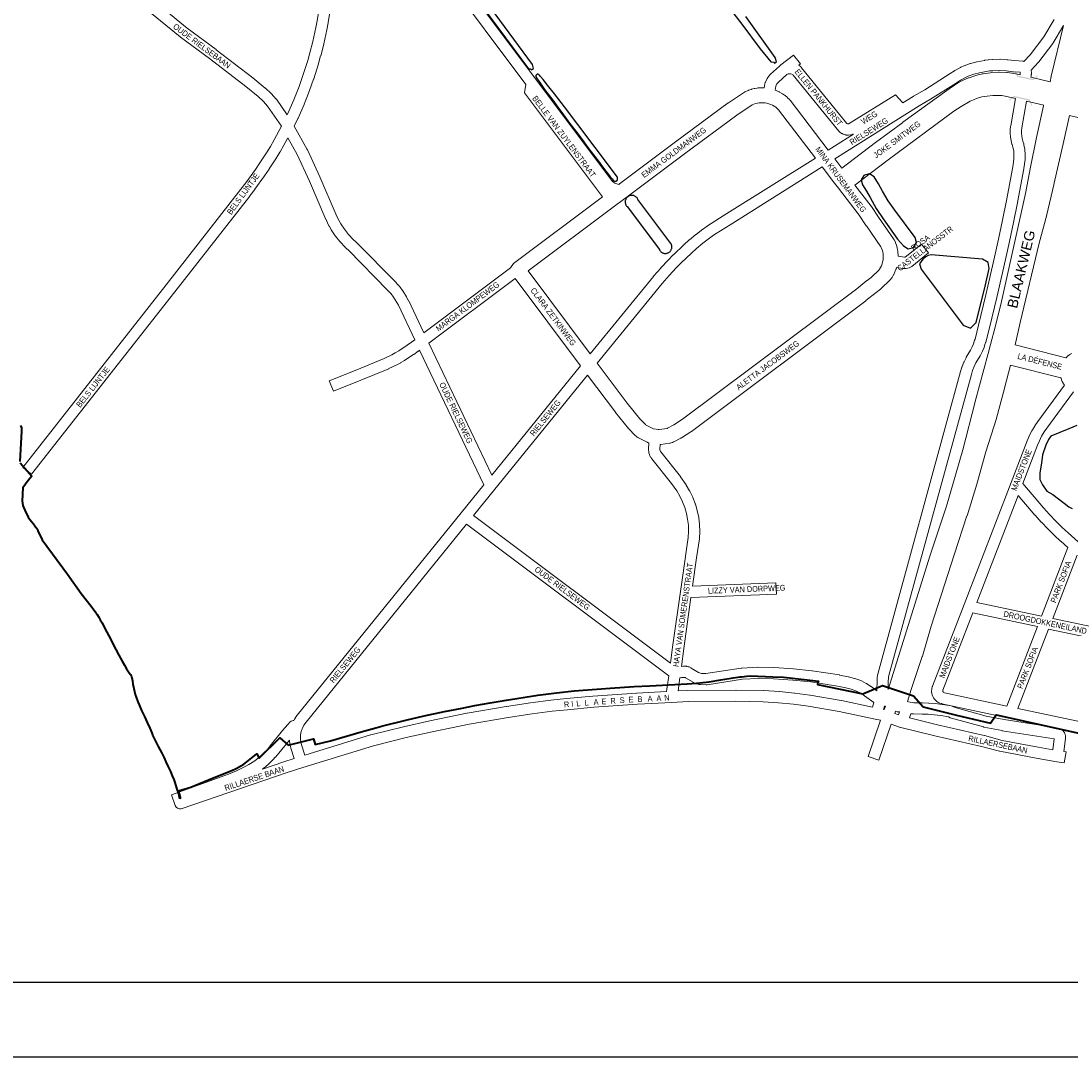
# Model space of a CAD drawing. Header units: metres. Extents: x 123817 to 142006, y 393105 to 406084.
# Tile 39 of 138: x 130036 to 131440, y 393105 to 394490. Entities that reach past the tile are written whole.
import ezdxf
from ezdxf.enums import TextEntityAlignment as Align

# ---------------------------------------------------------------- set-up
doc = ezdxf.new("R2010")
doc.units = ezdxf.units.M
doc.header["$MEASUREMENT"] = 0
doc.styles.add('Style-Arial', font='arial.ttf')

# ---------------------------------------------------------------- blocks, each defined once
blk = doc.blocks.new('gg0-viaduct_54')
at = {"linetype": 'Continuous', "lineweight": 0}
blk.add_hatch(color=7, dxfattribs=at).paths.add_polyline_path([(-55.8, -16.9), (-58, -14), (-40, 0), (40, 0), (58, -14), (55.8, -16.9), (38.7, -3.7), (-38.7, -3.7)])
blk = doc.blocks.new('gg0-viaduct_55')
at = {"linetype": 'Continuous', "lineweight": 0}
blk.add_hatch(color=7, dxfattribs=at).paths.add_polyline_path([(-55.8, -16.9), (-58, -14), (-40, 0), (40, 0), (58, -14), (55.8, -16.9), (38.7, -3.7), (-38.7, -3.7)])

msp = doc.modelspace()

# ---------------------------------------------------------------- linework, layer by layer
at = {"flags": 128}
for points in [[(123817.1, 393105.4), (142006.1, 393105.4), (142006.1, 406084), (123817.1, 406084)], [(123917.1, 393205.4), (141906.1, 393205.4), (141906.1, 405987.2), (123917.1, 405987.2)], [(130830.7, 394276.2), (130831.1, 394276.2), (130831.5, 394276.3), (130831.8, 394276.4), (130832.2, 394276.6), (130832.5, 394276.7), (130832.7, 394276.9), (130833, 394277.1), (130833.2, 394277.3), (130833.4, 394277.4), (130833.6, 394277.5), (130833.7, 394277.7), (130833.8, 394277.9), (130833.9, 394278.2), (130833.9, 394278.5), (130833.9, 394279.1), (130833.9, 394279.8), (130833.8, 394281.8), (130804, 394321.2), (130780.6, 394352.2), (130762.7, 394375.8), (130749.5, 394393), (130740.3, 394404.8), (130734.4, 394412.2), (130731, 394416.3), (130729.4, 394418.1), (130728.7, 394418.6), (130728.3, 394418.8), (130728, 394418.9), (130727.7, 394419.1), (130727.5, 394419.2), (130727.3, 394419.2), (130727.1, 394419.3), (130727, 394419.3), (130726.8, 394419.3), (130726.6, 394419.2), (130726.4, 394419.2), (130726.2, 394419), (130726, 394418.9), (130725.7, 394418.7), (130725.5, 394418.5), (130725.2, 394418.3), (130725, 394418.1), (130724.8, 394417.9), (130724.6, 394417.7), (130724.5, 394417.5), (130724.5, 394417.3), (130724.4, 394417.1), (130724.4, 394416.9), (130724.5, 394416.8), (130724.5, 394416.6), (130724.6, 394416.4), (130724.7, 394416.2), (130724.7, 394416), (130724.8, 394415.9), (130724.8, 394415.6), (130725, 394415.2), (130725.5, 394414.4), (130726.4, 394413.1), (130727.7, 394411.1), (130729.8, 394408.2), (130732.6, 394404.2), (130736.3, 394399), (130741.1, 394392.5), (130747.1, 394384.4), (130754, 394375.1), (130761.6, 394364.8), (130769.7, 394354), (130778, 394342.9), (130786.3, 394331.9), (130794.2, 394321.3), (130801.6, 394311.5), (130808.2, 394302.8), (130813.8, 394295.5), (130818.3, 394289.7), (130821.9, 394285.2), (130824.6, 394281.8), (130826.7, 394279.4), (130828.1, 394277.8), (130829.2, 394276.9), (130829.8, 394276.4), (130830.3, 394276.2)], [(131222.6, 394186), (131229.7, 394187.8), (131233.4, 394194.1), (131231.6, 394201.1), (131204.4, 394237.4), (131195.8, 394249.9), (131188.3, 394263), (131182.9, 394272.8), (131176.8, 394282.2), (131170.9, 394286), (131164, 394284.3), (131163.2, 394283.7), (131159.7, 394278), (131161.2, 394271.4), (131166.6, 394263), (131171.5, 394254.3), (131179.7, 394239.8), (131189.1, 394226), (131208.2, 394198.6), (131216.4, 394189.7)], [(130898.1, 394179.6), (130898.8, 394179.7), (130899.6, 394179.8), (130900.3, 394180), (130901, 394180.3), (130901.7, 394180.6), (130902.4, 394181), (130903, 394181.4), (130903.6, 394181.9), (130904.1, 394182.4), (130904.6, 394183), (130905, 394183.6), (130905.4, 394184.3), (130905.7, 394185), (130906, 394185.7), (130906.2, 394186.4), (130906.3, 394187.1), (130906.4, 394187.9), (130906.4, 394188.7), (130906.3, 394189.4), (130906.2, 394190.2), (130906, 394190.9), (130905.8, 394191.6), (130905.4, 394192.3), (130905.1, 394192.9), (130861, 394251.9), (130860.7, 394252.6), (130860.3, 394253.2), (130859.9, 394253.9), (130859.4, 394254.5), (130858.8, 394255), (130858.2, 394255.5), (130857.6, 394256), (130856.9, 394256.4), (130856.2, 394256.7), (130855.5, 394256.9), (130854.7, 394257.1), (130854, 394257.3), (130853.2, 394257.3), (130852.4, 394257.3), (130851.6, 394257.3), (130850.9, 394257.1), (130850.1, 394256.9), (130849.4, 394256.6), (130848.7, 394256.3), (130848, 394255.9), (130847.4, 394255.5), (130846.8, 394254.9), (130846.3, 394254.4), (130845.8, 394253.8), (130845.3, 394253.1), (130845, 394252.5), (130844.7, 394251.7), (130844.4, 394251), (130844.2, 394250.3), (130844.1, 394249.5), (130844, 394248.7), (130844.1, 394247.9), (130844.1, 394247.2), (130844.3, 394246.4), (130844.5, 394245.7), (130844.8, 394244.9), (130845.1, 394244.2), (130845.5, 394243.6), (130846, 394242.9), (130846.5, 394242.4), (130889.7, 394185), (130890, 394184.3), (130890.4, 394183.7), (130890.8, 394183), (130891.3, 394182.5), (130891.9, 394181.9), (130892.4, 394181.4), (130893.1, 394181), (130893.7, 394180.6), (130894.4, 394180.3), (130895.1, 394180), (130895.8, 394179.8), (130896.6, 394179.7), (130897.3, 394179.6)], [(131305.8, 394079.9), (131313.5, 394087.3), (131325.8, 394137.7), (131330.8, 394159.6), (131329.2, 394167.7), (131322, 394171.8), (131253.2, 394177.9), (131249, 394177), (131245.9, 394175.3), (131242, 394171.8), (131237.8, 394165.9), (131239.7, 394158.5), (131295.8, 394083.7)]]:
    msp.add_lwpolyline(points, close=True, dxfattribs=at)
at = {"color": 9, "linetype": 'Continuous', "lineweight": 0, "flags": 128}
for points in [[(130430.8, 394555.8), (130430.2, 394555.6), (130429.6, 394555.5), (130428.8, 394555.4), (130188.3, 394538.6), (130189.2, 394537.7), (130258.4, 394480.9), (130297.2, 394452.1), (130297.3, 394452), (130346, 394414.6), (130346.2, 394414.4), (130362.8, 394400.8), (130363.2, 394400.5), (130370.6, 394393.5), (130371.1, 394393.1), (130377.1, 394386.5), (130377.3, 394386.2), (130377.7, 394385.7), (130392.2, 394365.1)], [(130384.4, 394349.6), (130381.4, 394354.4), (130365.7, 394376.7), (130360.2, 394382.8), (130353.1, 394389.4), (130336.8, 394402.7), (130288.2, 394440.1), (130249.3, 394469), (130249, 394469.2), (130179.4, 394526.3), (130178.9, 394526.8), (130177.2, 394528.5), (130176.8, 394529), (130176.5, 394529.3), (130175.5, 394530.6), (130174.8, 394531.8), (130173.4, 394534.7), (130173.1, 394535.4), (130172.8, 394536.5), (130172.6, 394537.4), (129916, 394517.3)], [(131030, 394401.1), (131030.8, 394406.6), (131031.2, 394408), (131031.5, 394408.6), (131033.7, 394413.4), (131034.7, 394414.9), (131037.6, 394418.6), (131037.7, 394418.7), (131038.5, 394419.5), (131050.3, 394430.2), (131052.3, 394431.6), (131069.3, 394444.9), (131078.5, 394433), (131076.2, 394431.2), (131076.7, 394430.9), (131077.8, 394430.1), (131079.1, 394429), (131079.9, 394428.1), (131080, 394428), (131140.6, 394353.4), (131141.2, 394353.1), (131142, 394352.8), (131143, 394352.9), (131143.1, 394352.9), (131143.7, 394353.3), (131205.5, 394391.8), (131215.3, 394380.8), (131229.2, 394389.6), (131229.4, 394389.7), (131244.6, 394398.6), (131278.6, 394420.1), (131284.3, 394423.8), (131284.7, 394424.1), (131284.9, 394424.2), (131292.4, 394428.3), (131292.9, 394428.5), (131296.7, 394430.3), (131297.2, 394430.5), (131305.2, 394433.5), (131305.9, 394433.7), (131314.2, 394435.9), (131314.7, 394436), (131324.4, 394437.8), (131324.5, 394437.8), (131324.8, 394437.9), (131329.6, 394438.5), (131329.9, 394438.6), (131334.7, 394439), (131335.1, 394439), (131344.8, 394439.3), (131345.4, 394439.3), (131355, 394438.7), (131355.6, 394438.7), (131364.4, 394437.5), (131375.8, 394436.6), (131376.6, 394436.5), (131377.2, 394436.3), (131385.4, 394445.3), (131403.8, 394469.2), (131417.5, 394492.5)], [(131430.2, 394484.6), (131416.5, 394461.2), (131416, 394460.4), (131397, 394435.9), (131396.9, 394435.7), (131396.7, 394435.5), (131387, 394424.7)], [(131115.4, 394317.9), (131149.3, 394339.3), (131148.3, 394338.9), (131147, 394338.4), (131145.9, 394338.2), (131145.4, 394338.1), (131142.6, 394337.8), (131141, 394337.8), (131139.6, 394337.9), (131139.2, 394338), (131138.1, 394338.3), (131135.4, 394339.2), (131134, 394339.8), (131133.5, 394340.1), (131131.2, 394341.7), (131129.7, 394343.1), (131129.7, 394343.2), (131068.8, 394418.1), (131068.5, 394418.3), (131066.9, 394419.3), (131065.3, 394419.8), (131063.7, 394419.9), (131062, 394419.6), (131060.3, 394419), (131060.1, 394418.8), (131049, 394408.7), (131046.9, 394406.2), (131045.5, 394403.2), (131044.6, 394397.9)], [(131124.5, 394306), (131237.1, 394376.8), (131252.3, 394385.7), (131252.5, 394385.8), (131286.7, 394407.4), (131286.8, 394407.5), (131292.3, 394411.1), (131299.3, 394414.9), (131302.7, 394416.5), (131310.2, 394419.3), (131317.8, 394421.3), (131326.9, 394423), (131331.4, 394423.6), (131335.8, 394424), (131344.9, 394424.3), (131353.9, 394423.8), (131362.6, 394422.6), (131363.1, 394422.5), (131372.2, 394421.8)], [(130813.6, 394255.5), (130709.4, 394394.5), (130711.4, 394405.3)], [(130401.5, 394350), (130418.8, 394318.8), (130419.1, 394318.3), (130435.6, 394282.2), (130435.7, 394282.1), (130457.7, 394231.1), (130459.5, 394227.1), (130461.6, 394223.1), (130463.7, 394219.4), (130468.7, 394212), (130474.1, 394205), (130480.2, 394198.5), (130483.8, 394195.2), (130484.1, 394194.9), (130537.6, 394140.7), (130537.8, 394140.5), (130540.2, 394137.9), (130540.5, 394137.6), (130540.5, 394137.5), (130542.7, 394134.9), (130543, 394134.5), (130546.3, 394130), (130546.6, 394129.5), (130551.5, 394121.8), (130551.8, 394121.3), (130554, 394117.3), (130554.1, 394117), (130574.8, 394073.6), (130690.9, 394160.5)], [(130400.8, 393555.1), (130401.3, 393556.3), (130401.9, 393557.2), (130405.1, 393561.8), (130405.4, 393562.2), (130624.6, 393832.7), (130624.6, 393832.8), (130624.6, 393832.8), (130655.2, 393870.3), (130569.2, 394050.5), (130567.6, 394049.2), (130567.4, 394049.1), (130561.3, 394044.7), (130561.1, 394044.5), (130549.4, 394036.8), (130549.1, 394036.6), (130544.1, 394033.7), (130544.1, 394033.6), (130543.9, 394033.5), (130538.9, 394030.8), (130538.5, 394030.6), (130528.2, 394025.7), (130527.8, 394025.5), (130490.7, 394010.3), (130490.7, 394010.3), (130453.8, 393995.4), (130448.2, 394009.4), (130485, 394024.2), (130521.9, 394039.3), (130531.9, 394044.1), (130536.6, 394046.6), (130541.3, 394049.4), (130552.6, 394056.9), (130558.5, 394061.2), (130562.6, 394064.3), (130540.7, 394110.3), (130538.7, 394114), (130534.1, 394121.3), (130531, 394125.5), (130529.1, 394127.8), (130526.8, 394130.3), (130473.5, 394184.3), (130469.8, 394187.7), (130469.5, 394188.1), (130463, 394195), (130462.7, 394195.3), (130462.6, 394195.5), (130456.7, 394202.9), (130456.3, 394203.4), (130451.1, 394211.3), (130450.9, 394211.7), (130448.5, 394215.8), (130448.3, 394216.1), (130446.2, 394220.3), (130446, 394220.6), (130444, 394224.9), (130443.9, 394225.1), (130422, 394276.1), (130405.6, 394311.8), (130393.1, 394334.2)], [(130797.4, 394045.5), (130881.9, 394149), (130882, 394149), (130882.1, 394149.2), (130891.6, 394160), (130891.8, 394160.2), (130901.5, 394170.7), (130901.7, 394170.8), (130908.4, 394177.7), (130908.6, 394177.8), (130922.4, 394191.1), (130922.6, 394191.3), (130929.7, 394197.7), (130930, 394197.9), (130938.6, 394204.9), (130938.8, 394205), (130946, 394210.6), (130946.2, 394210.7), (130953.5, 394216.1), (130953.9, 394216.4), (130979.8, 394233), (130979.9, 394233), (131098.4, 394307.2)], [(130806.7, 394033.1), (130893.5, 394139.4), (130902.8, 394150), (130912.4, 394160.4), (130919, 394167.1), (130932.7, 394180.2), (130939.6, 394186.4), (130948, 394193.2), (130955.1, 394198.6), (130962.2, 394203.9), (130987.9, 394220.3), (131107.5, 394295.3)], [(131209.1, 394175.9), (131217.7, 394174.5), (131218, 394174.5), (131218.3, 394174.6), (131218.5, 394174.7), (131240.4, 394192.1), (131249.7, 394180.3), (131227.2, 394162.4), (131226.3, 394161.8), (131225.7, 394161.5), (131223.8, 394160.6), (131221.9, 394160), (131221.8, 394160), (131219.7, 394159.6), (131218, 394159.5), (131216.5, 394159.6), (131215.8, 394159.7), (131207, 394161)], [(130784.4, 394029.5), (130665.7, 393883.2), (130581.4, 394059.8), (130697, 394146.3)], [(131365.5, 394057.3), (131433.4, 394040.3), (131433.5, 394040.3), (131435.4, 394042.1), (131436.1, 394042.7), (131438.2, 394044.3), (131438.9, 394044.7), (131439, 394044.8), (131441.3, 394046)], [(131221.5, 393580.8), (131222.8, 393580.3), (131225.3, 393579.7), (131227.7, 393579.2), (131230.1, 393578.9), (131241.2, 393578.9), (131241.4, 393578.9), (131249.7, 393578.6), (131250.1, 393578.6), (131258.4, 393578), (131258.7, 393577.9), (131268, 393576.8), (131268.3, 393576.7), (131279.9, 393574.9), (131280.1, 393574.9), (131282.3, 393574.1), (131285.1, 393572.6), (131326.9, 393561.1), (131350.8, 393556.4), (131415.9, 393546.2), (131357.5, 393558.5), (131267.6, 393577.6), (131266.8, 393577.8), (131264.9, 393578.4), (131263.6, 393579), (131262, 393579.8), (131261.9, 393579.9), (131260.8, 393580.7), (131258.9, 393582.3), (131258.1, 393583.1), (131257.7, 393583.6), (131256.3, 393585.6), (131255.5, 393587.2), (131254.6, 393589.4), (131254.5, 393589.6), (131254.1, 393591.2), (131253.8, 393593.6), (131253.7, 393594.6), (131253.8, 393595.1), (131253.7, 393595.1), (131253.9, 393596.9), (131254.1, 393598.3), (131254.6, 393600.3), (131254.8, 393600.9), (131254.9, 393601), (131297.1, 393710.4), (131360, 393873.3), (131381.5, 393929), (131381.6, 393929.3), (131384.2, 393935.4), (131384.4, 393935.8), (131387.6, 393942.3), (131387.9, 393942.7), (131391.6, 393948.9), (131391.8, 393949.3), (131395.6, 393954.8), (131395.8, 393955), (131431.6, 394003.5), (131430.2, 394005.5), (131429.6, 394006.3), (131428.5, 394008.5), (131428, 394009.5), (131426.9, 394012.6), (131426.8, 394012.7), (131426.6, 394013.4), (131359.1, 394030.4)], [(130875.8, 393926.2), (130875.2, 393918.5), (130875.3, 393918.5), (130875.2, 393917.9), (130875.2, 393917.1), (130875.5, 393914.6), (130875.8, 393913.3), (130876.5, 393911), (130876.6, 393910.5), (130877, 393909.7), (130878.1, 393907.5), (130878.6, 393906.7), (130879.3, 393905.7), (130879.6, 393905.2), (130906, 393872.2), (130913, 393862.1), (130917.2, 393855), (130920.7, 393847.7), (130923.6, 393840.1), (130925.9, 393832.2), (130927.5, 393824.3), (130928.5, 393816.2), (130928.8, 393808), (130928.4, 393799.9), (130924.7, 393774.8), (130924.6, 393774.7), (130918, 393727.9), (130907.5, 393653.4), (130907.5, 393653.4), (130904.6, 393631.8), (130641.1, 393829.3), (130669.8, 393864.5), (130669.8, 393864.5), (130669.8, 393864.5), (130793.7, 394017.1)], [(131443.7, 393994.6), (131407.9, 393946.2), (131404.3, 393941), (131400.9, 393935.3), (131397.9, 393929.3), (131395.4, 393923.5), (131375.6, 393872.1), (131403.3, 393839.7), (131411.5, 393830.6), (131419.9, 393821.9), (131428.5, 393813.3), (131436.4, 393806), (131449.8, 393794.3)], [(130890.7, 393924.3), (130890.2, 393918.1), (130890.3, 393917), (130890.6, 393915.9), (130891.2, 393914.7), (130891.5, 393914.4), (130917.8, 393881.3), (130918.1, 393881), (130925.5, 393870.4), (130925.8, 393869.9), (130930.2, 393862.4), (130930.5, 393861.8), (130934.3, 393853.9), (130934.6, 393853.4), (130937.7, 393845.2), (130937.8, 393845), (130937.9, 393844.6), (130940.4, 393836.2), (130940.5, 393835.6), (130942.3, 393827), (130942.4, 393826.3), (130943.4, 393817.6), (130943.5, 393817), (130943.8, 393808.2), (130943.8, 393808), (130943.8, 393807.6), (130943.4, 393798.9), (130943.3, 393798.1), (130939.5, 393772.6), (130934.1, 393734.7), (131045.7, 393739.3), (131046.3, 393724.3), (130932, 393719.6), (130922.4, 393651.3), (130919.2, 393627.6)], [(131400.8, 393694.8), (131314.3, 393713.2), (131369.5, 393856.2), (131392, 393829.9), (131392.1, 393829.7), (131400.4, 393820.5), (131400.6, 393820.4), (131409.1, 393811.4), (131409.3, 393811.3), (131418.1, 393802.6), (131418.2, 393802.4), (131426.3, 393794.9), (131426.5, 393794.8), (131436.1, 393786.4), (131400.8, 393694.8)], [(130415.6, 393508.8), (130411.4, 393522.6), (130410.3, 393527), (130410, 393529.2), (130409.9, 393531.4), (130410.1, 393536.1), (130410.9, 393540.6), (130412.1, 393544.1), (130412.1, 393544.1), (130412.1, 393544.1), (130412.4, 393544.9), (130414.5, 393549), (130417.3, 393553), (130631.7, 393817.7), (130902.3, 393614.8), (130899.5, 393594), (130859.4, 393591.9), (130859.3, 393591.9), (130800.8, 393587.9), (130800.6, 393587.9), (130765.5, 393584.7), (130765.4, 393584.6), (130744.8, 393582.5), (130744.6, 393582.5), (130717.5, 393578.9), (130717.4, 393578.9), (130685.3, 393574.1), (130685.1, 393574), (130632.7, 393564.9), (130632.7, 393564.9), (130632.5, 393564.9), (130583, 393554.9), (130582.8, 393554.9), (130547.6, 393547), (130547.5, 393547), (130503.8, 393536.1), (130503.4, 393536), (130415.6, 393508.8)], [(131521.9, 393669.2), (131415.7, 393691.7), (131448.3, 393776.3)], [(131354.4, 393574.5), (131271.1, 393592.2), (131270.2, 393592.5), (131270, 393592.6), (131269.4, 393593.1), (131269.1, 393593.5), (131268.9, 393594.1), (131268.8, 393594.8), (131268.8, 393595), (131269, 393596), (131308.8, 393699), (131395.3, 393680.7), (131354.4, 393574.5)], [(131495.5, 393544.7), (131369.2, 393571.4), (131410.2, 393677.5), (131518.8, 393654.5), (131495.5, 393544.7)], [(130917.1, 393612.5), (130914.7, 393594.8), (130927.6, 393595.5), (130927.9, 393595.5), (130992.2, 393596), (130992.4, 393596), (131029, 393595.3), (131029.3, 393595.3), (131050, 393594), (131050.2, 393594), (131070.5, 393592), (131070.7, 393591.9), (131090.9, 393589.3), (131091.2, 393589.3), (131132.8, 393582), (131132.9, 393582), (131133.1, 393581.9), (131174.7, 393573.2)], [(131499.7, 393528.4), (131425.8, 393544.1), (131426.9, 393543.6), (131428.2, 393542.6), (131429.6, 393541.4), (131430.3, 393540.6), (131431.3, 393539.1), (131432.1, 393537.3), (131432.4, 393536.6), (131432.9, 393534.6), (131433, 393532.7), (131433, 393532.2), (131433, 393531.2), (131430.7, 393513.7), (131433.5, 393513.3), (131431.1, 393498.5), (131421.2, 393500.1), (131421.1, 393500.1), (131421.1, 393500.1), (131393.8, 393504.8), (131393.8, 393504.8), (131393.7, 393504.8), (131345.2, 393514.1), (131344.7, 393514.2), (131320.7, 393520.6), (131258.2, 393534.7), (131258.1, 393534.7), (131212.7, 393545.9), (131212.6, 393545.9), (131212.2, 393546), (131199.6, 393550.2), (131183.2, 393502), (131169, 393506.9), (131185.6, 393555.6), (131178.2, 393557.2), (131178.2, 393557.2), (131178.2, 393557.2), (131130.1, 393567.2), (131088.8, 393574.5), (131068.9, 393577), (131048.9, 393579), (131028.5, 393580.3), (130992.2, 393581), (130928.2, 393580.5), (130906.5, 393579.4), (130906.5, 393579.4), (130906.5, 393579.4), (130860.3, 393577), (130801.9, 393573), (130766.9, 393569.7), (130746.5, 393567.6), (130719.6, 393564.1), (130687.6, 393559.2), (130635.4, 393550.2), (130586, 393540.2), (130551, 393532.4), (130507.6, 393521.6), (130412.8, 393492.3), (130392.2, 393485.7), (130281.3, 393448), (130251.8, 393437.4), (130250.5, 393437.1), (130247.9, 393437.1), (130245.5, 393437.9), (130243.5, 393439.6), (130242.3, 393441.7), (130237.3, 393455.8)], [(131192, 393574.3), (131190.5, 393569.9), (131189.4, 393570.1)], [(131210.9, 393566.8), (131209.6, 393562.7), (131204.5, 393564.4), (131205.6, 393567.7)], [(131415.9, 393516.2), (131396.4, 393519.5), (131348.3, 393528.7), (131324.5, 393535.2), (131324.1, 393535.2), (131261.6, 393549.3), (131224, 393558.6), (131225.8, 393564.3), (131228.9, 393564), (131229.7, 393564), (131241, 393563.9), (131249.1, 393563.6), (131257.1, 393563), (131266.1, 393561.9), (131276.3, 393560.3), (131278.7, 393559), (131280.3, 393558.3), (131323.2, 393546.6), (131323.7, 393546.5), (131348, 393541.7), (131348.2, 393541.7), (131348.3, 393541.6), (131417.8, 393530.7), (131415.9, 393516.2)], [(130358.9, 393490.3), (130387.4, 393500), (130387.6, 393500), (130401.3, 393504.4), (130396.9, 393518.4), (130396.8, 393518.9), (130395.6, 393523.9), (130395.5, 393524.7), (130395.1, 393527.5), (130395.1, 393528), (130395, 393529.1)]]:
    msp.add_lwpolyline(points, dxfattribs=at)
at = {"color": 191, "linetype": 'Continuous', "lineweight": 0, "flags": 128}
for points in [[(130430.8, 394555.8), (130437.5, 394556.8), (130437.5, 394555.8), (130437.3, 394546.7), (130435.3, 394514.9), (130433.8, 394501.9), (130432, 394490.8), (130430.3, 394481.6), (130426.3, 394463.2), (130422.4, 394447.8), (130419.5, 394437.7), (130413.2, 394417.5), (130408, 394402.8), (130404.5, 394393.8), (130400.8, 394384.8), (130392.9, 394366.6), (130392.2, 394365.1)], [(130711.4, 394405.3), (130600.9, 394552.9)], [(130617.4, 394555.9), (130827.2, 394275.7), (130827.8, 394275.2), (130829, 394274.4), (130830.2, 394273.6), (130831.4, 394273), (130832.7, 394272.6), (130834.1, 394272.2), (130835.4, 394271.9)], [(130448.6, 394499.6), (130446.8, 394488.3), (130446.8, 394488.1), (130445, 394478.7), (130445, 394478.5), (130440.9, 394459.9), (130440.9, 394459.6), (130436.9, 394444), (130436.8, 394443.9), (130433.9, 394433.5), (130433.9, 394433.3), (130427.5, 394412.9), (130427.4, 394412.6), (130422.1, 394397.7), (130422.1, 394397.6), (130422, 394397.5), (130418.4, 394388.3), (130418.4, 394388.2), (130414.6, 394379.1), (130414.6, 394378.9), (130406.6, 394360.5), (130406.5, 394360.2), (130401.5, 394350)], [(131372.2, 394421.8), (131372.2, 394421.5), (131372.2, 394420.3), (131372.1, 394419), (131372, 394418.6)], [(131387, 394424.7), (131387, 394424.7), (131387.1, 394424), (131387.2, 394422.1), (131387.2, 394421.7), (131387.2, 394421.4), (131387.2, 394419.5), (131387.1, 394418.9), (131386.9, 394417), (131386.8, 394416.5), (131386.6, 394415.1)], [(130919.2, 393627.6), (130921.9, 393627.9), (130923.1, 393627.9), (130925, 393627.8), (130925.9, 393627.7), (130926.3, 393627.6), (130928.2, 393627.2), (130929.4, 393626.8), (130931.2, 393626), (130932.1, 393625.6), (130932.3, 393625.4), (130941.9, 393619.5), (130946, 393618.2), (130951.9, 393618), (130999.2, 393625.1), (130999.9, 393625.2), (131021.2, 393626.5), (131021.8, 393626.5), (131042.7, 393626), (131043, 393626), (131069.1, 393624.3), (131069.3, 393624.2), (131093.8, 393621.8), (131094.2, 393621.8), (131130.4, 393616.1), (131130.6, 393616.1), (131130.7, 393616), (131142.1, 393613.8), (131142.7, 393613.7), (131150.7, 393611.4), (131151.1, 393611.2), (131159, 393608.5), (131159.9, 393608.1), (131166.1, 393604.9), (131166.5, 393604.7), (131166.8, 393604.5), (131172.6, 393600.7), (131173, 393600.5), (131180.7, 393594.7), (131180.8, 393609), (131180.8, 393609.4), (131181, 393612.1), (131181.1, 393612.7), (131181.4, 393615.4), (131181.5, 393616), (131182.1, 393618.6), (131182.2, 393619.1), (131292.5, 394021.7), (131292.6, 394021.8), (131294.3, 394027.8), (131294.5, 394028.2), (131294.5, 394028.4), (131296.8, 394034.2), (131297.1, 394034.7), (131299.8, 394040.3), (131300.1, 394040.9), (131306, 394050.5), (131308.1, 394054.7), (131309.8, 394059), (131311.2, 394063.8), (131311.4, 394064.2), (131311.4, 394064.4), (131311.8, 394065.2), (131316.5, 394083.9), (131326.3, 394124.3), (131337.9, 394174.8), (131343.2, 394198.7), (131348.5, 394224.2), (131353.7, 394250.4), (131362.2, 394295.5), (131363.2, 394301.5), (131363.8, 394306.5), (131363.9, 394311.4), (131363.5, 394316.8), (131362.6, 394321.9), (131361.4, 394325.3), (131361.2, 394325.9), (131360.2, 394330.1), (131360.1, 394330.7), (131359.4, 394334.9), (131359.3, 394335.5), (131359, 394339.8), (131359, 394340.3), (131359, 394340.4), (131359, 394344.6), (131359, 394345.3), (131359.4, 394349.5), (131359.5, 394350.2), (131366.1, 394386.8)], [(131380.8, 394383.3), (131374.3, 394347.8), (131374, 394344.2), (131374, 394340.6), (131374.3, 394337), (131374.8, 394333.4), (131375.7, 394329.9), (131377, 394326.1), (131377.3, 394325), (131378.3, 394319), (131378.4, 394318.3), (131378.9, 394312.3), (131378.9, 394311.7), (131378.9, 394311.6), (131378.8, 394305.9), (131378.8, 394305.1), (131378.1, 394299.5), (131378, 394299.2), (131377, 394293), (131377, 394292.8), (131368.5, 394247.6), (131368.5, 394247.5), (131363.2, 394221.2), (131363.2, 394221.2), (131357.8, 394195.6), (131357.8, 394195.6), (131352.5, 394171.6), (131352.5, 394171.5), (131340.9, 394120.9), (131340.9, 394120.8), (131331.1, 394080.3), (131331.1, 394080.2), (131326.2, 394061.1), (131326, 394060.4), (131325.9, 394060.2), (131325.5, 394059.2), (131324.1, 394054.4), (131323.9, 394054), (131323.9, 394053.8), (131321.9, 394048.8), (131321.6, 394048.2), (131319.2, 394043.5), (131318.9, 394042.9), (131313.1, 394033.4), (131310.7, 394028.4), (131308.6, 394023.2), (131307, 394017.6), (131196.7, 393615.3), (131196.3, 393613.1), (131196, 393611), (131195.8, 393608.7), (131195.7, 393596.7)], [(130393.1, 394334.2), (130387.8, 394324.4), (130387.7, 394324.3), (130382.5, 394315.3), (130382.4, 394315.1), (130377.1, 394306.2), (130376.9, 394306), (130368.2, 394292.6), (130368.1, 394292.5), (130361.9, 394283.4), (130361.8, 394283.2), (130348.9, 394265.4), (130348.8, 394265.2), (130342.1, 394256.5), (130342.1, 394256.4), (130242, 394128.5), (130242, 394128.5), (130050.3, 393884.4), (130038.5, 393893.7), (130230.2, 394137.7), (130330.2, 394265.6), (130336.8, 394274.2), (130349.6, 394291.9), (130355.7, 394300.9), (130364.3, 394314.1), (130369.6, 394322.8), (130374.7, 394331.7), (130384.4, 394349.6)], [(130917.1, 393612.5), (130919.5, 393612.6), (130919.9, 393612.6), (130922.7, 393612.9), (130923.5, 393612.8), (130924.2, 393612.7), (130924.9, 393612.4), (130934.8, 393606.3), (130935, 393606.1), (130936.4, 393605.5), (130942.5, 393603.5), (130943.5, 393603.3), (130944.6, 393603.2), (130952.2, 393603), (130953.5, 393603.1), (131001.1, 393610.3), (131021.7, 393611.5), (131042.2, 393611), (131068, 393609.3), (131092.1, 393606.9), (131128, 393601.3), (131138.9, 393599.1), (131146.4, 393597), (131153.5, 393594.5), (131159, 393591.7), (131164.2, 393588.3), (131176.5, 393579.1), (131174.7, 393573.2)], [(131189.4, 393570.1), (131190.9, 393574.6), (131192, 393574.3)], [(130400.8, 393555.1), (130399.9, 393555.1), (130397.4, 393554.2), (130395.8, 393552.9), (130393.3, 393550.4), (130393, 393550.1), (130386, 393541.8), (130386, 393541.8), (130385.9, 393541.7), (130369.4, 393521.2), (130365.1, 393516.2), (130362.4, 393513.2), (130356.8, 393507.9), (130351.3, 393503.4), (130348.8, 393501.4), (130340.7, 393496.2), (130336.7, 393494), (130324.3, 393488), (130313.7, 393483.6), (130308.8, 393481.6), (130237.3, 393455.8)], [(130395, 393529.1), (130381, 393511.7), (130380.9, 393511.6), (130380.9, 393511.6), (130376.4, 393506.4), (130376.2, 393506.2), (130373.2, 393502.9), (130372.9, 393502.6), (130367, 393496.9), (130366.6, 393496.5), (130360.8, 393491.7), (130360.5, 393491.4), (130358.9, 393490.3)]]:
    msp.add_lwpolyline(points, dxfattribs=at)
at = {"flags": 128}
for points in [[(130622.6, 394551.1), (130714.8, 394426.3), (130717.4, 394426.3), (130718.6, 394425), (130721.3, 394427.1), (130720.1, 394432.4), (130670, 394500)], [(130989.5, 394500), (131000, 394486), (131024.5, 394453.3), (131038.8, 394435.7), (131042.8, 394435.4), (131043.9, 394434), (131046.5, 394435.8), (131044.6, 394441.8), (131005.3, 394496.4)], [(131447.9, 393949.7), (131437.4, 393945), (131413.2, 393935.4), (131410.1, 393930.7), (131406.6, 393923.2), (131402.1, 393910.5), (131400.8, 393899.2), (131398.4, 393886.4), (131398.6, 393877.5), (131401.9, 393870.5), (131407.7, 393861.8), (131416, 393857.6), (131430.9, 393845.8), (131437.1, 393841.1), (131441.5, 393838.6)]]:
    msp.add_lwpolyline(points, dxfattribs=at)
at = {"color": 40, "linetype": 'Continuous', "lineweight": 0, "flags": 128}
for points in [[(131386.6, 394415.1), (131412.2, 394408.9), (131413.7, 394416.4), (131413.8, 394416.6), (131430.2, 394484.6)], [(131124.5, 394306), (131133.9, 394293.8), (131178.6, 394327.8), (131178.7, 394327.9), (131215.1, 394354.9), (131215.2, 394355), (131274.3, 394397.3), (131280.5, 394402), (131281.1, 394402.5), (131287.7, 394406.7), (131288.1, 394406.9), (131288.4, 394407.1), (131295.3, 394410.8), (131296, 394411.2), (131303.2, 394414.3), (131304, 394414.6), (131311.4, 394417.1), (131312.3, 394417.4), (131321.8, 394419.7), (131322.4, 394419.8), (131322.7, 394419.9), (131332.4, 394421.3), (131333.4, 394421.4), (131343.2, 394421.9), (131344.1, 394421.9), (131353.9, 394421.5), (131354.6, 394421.4), (131361.1, 394420.7), (131361.7, 394420.6), (131368.2, 394419.4), (131368.2, 394419.4), (131368.8, 394419.3), (131372, 394418.6)], [(130835.4, 394271.9), (130836.5, 394272.7), (130911.4, 394328.9), (130911.5, 394328.9), (130981.7, 394380.9), (130982.2, 394381.2), (131003.7, 394395.4), (131004.2, 394395.7), (131005.2, 394396.2), (131008.3, 394397.6), (131009.1, 394397.9), (131012.3, 394399), (131013.1, 394399.2), (131016.4, 394400), (131017.1, 394400.2), (131017.3, 394400.2), (131020.6, 394400.8), (131021.5, 394400.9), (131024.9, 394401.1), (131025.7, 394401.1), (131029.1, 394401.1), (131030, 394401.1)], [(131044.6, 394397.9), (131045.9, 394397.5), (131046.6, 394397.2), (131049.8, 394395.7), (131050.6, 394395.3), (131053.6, 394393.6), (131053.6, 394393.6), (131054.3, 394393.1), (131057.1, 394391.2), (131057.8, 394390.6), (131060.5, 394388.4), (131061.1, 394387.9), (131063.6, 394385.4), (131064.3, 394384.7), (131064.5, 394384.4), (131115.4, 394317.9)], [(131209.1, 394175.9), (131209.1, 394176.7), (131209.1, 394176.8), (131209, 394177.6), (131208.8, 394181.1), (131208.7, 394181.9), (131208.1, 394185.4), (131207.9, 394186.2), (131207.1, 394189.6), (131206.8, 394190.5), (131205.7, 394193.8), (131205.6, 394193.9), (131205.3, 394194.6), (131203.9, 394197.8), (131203, 394199.4), (131182.9, 394228), (131173.2, 394242.4), (131172.8, 394242.8), (131151.2, 394271.1), (131195.8, 394305), (131283.4, 394370), (131293.1, 394376.3), (131305.2, 394383.1), (131309.6, 394385.2), (131313.9, 394386.9), (131320.9, 394388.8), (131328.2, 394390), (131335.8, 394390.8), (131343.3, 394391), (131347.8, 394390.7), (131352.2, 394390), (131366.1, 394386.8)], [(131098.4, 394307.2), (131049.1, 394371.7), (131047.4, 394373.3), (131045.4, 394375), (131043.3, 394376.4), (131041, 394377.7), (131038.6, 394378.8), (131036.2, 394379.7), (131033.6, 394380.4), (131031.1, 394380.9), (131028.5, 394381.1), (131026, 394381.1), (131023.4, 394380.9), (131020.9, 394380.5), (131018.4, 394379.9), (131015.9, 394379.1), (131014, 394378.2), (130993.4, 394364.6), (130923.4, 394312.9), (130848.5, 394256.7), (130848.5, 394256.7), (130848.5, 394256.7), (130831.6, 394244), (130831.6, 394244), (130831.6, 394244), (130714.5, 394156.3), (130797.4, 394045.5)], [(131380.8, 394383.3), (131403.7, 394378), (131403.6, 394377.8), (131403.4, 394376.8), (131393.9, 394334.7), (131393.9, 394334.5), (131386, 394295.2), (131386, 394295.1), (131379.3, 394259.7), (131347.1, 394115.4), (131339, 394082.7), (131332.5, 394058), (131329.2, 394045.8), (131329.2, 394045.8), (131329.2, 394045.8), (131312.1, 393981.5), (131312.1, 393981.4), (131295.4, 393917), (131273.8, 393841.8), (131252, 393776.2), (131252, 393776.1), (131195.7, 393596.7)], [(131438.2, 394364), (131429.5, 394326.3), (131417.2, 394271.6), (131417.2, 394271.5), (131407.8, 394231.7), (131407.7, 394231.4), (131397.5, 394193.4), (131372.2, 394087.5), (131365.5, 394057.3)], [(131107.5, 394295.3), (131124, 394273.7), (131129.2, 394266.9), (131156.8, 394230.9), (131166.4, 394216.7), (131166.5, 394216.6), (131186, 394188.7), (131186.9, 394186.8), (131187.8, 394184.3), (131188.4, 394181.7), (131188.9, 394179.1), (131189.1, 394176.5), (131189, 394173.8), (131188.8, 394171.2), (131188.3, 394168.5), (131187.5, 394165.8), (131186.6, 394163.2), (131185.4, 394160.8), (131184, 394158.5), (131183.5, 394157.8), (131172.9, 394147.5), (131167.6, 394143.6), (131167.3, 394143.4), (131153.6, 394132.4), (130920.8, 393958), (130908.9, 393950.3), (130900.4, 393945.9), (130900.2, 393945.8), (130900, 393945.8), (130889.3, 393944.2), (130888.2, 393944.2), (130885.6, 393944.6), (130882, 393945.2), (130871.4, 393950.7), (130871.2, 393950.8), (130871, 393951), (130863.6, 393958.6), (130846.8, 393979.5), (130806.7, 394033.1)], [(130690.9, 394160.5), (130694.5, 394166.3), (130813.6, 394255.5)], [(131207, 394161), (131206.7, 394160), (131206.5, 394159.3), (131206.4, 394159.2), (131205.1, 394155.8), (131204.8, 394154.9), (131203.2, 394151.7), (131202.8, 394150.9), (131200.9, 394147.7), (131200.2, 394146.7), (131198.8, 394145), (131198.6, 394144.7), (131197.9, 394144), (131186.4, 394132.7), (131185.3, 394131.8), (131179.6, 394127.6), (131165.9, 394116.7), (131165.7, 394116.5), (130932.5, 393941.7), (130931.9, 393941.3), (130919.4, 393933.3), (130918.9, 393933), (130918.5, 393932.8), (130909.3, 393928), (130908.5, 393927.6), (130907.1, 393927.1), (130905.6, 393926.6), (130904.1, 393926.2), (130903.6, 393926.1), (130903.3, 393926.1), (130891.5, 393924.3), (130890.7, 393924.3)], [(130697, 394146.3), (130784.4, 394029.5)], [(131359.1, 394030.4), (131351.4, 393999.4), (131351.4, 393999.2), (131340.6, 393959.4), (131340.4, 393959), (131326.4, 393914.4), (131314.2, 393871.4), (131314.1, 393871.2), (131301.1, 393828.9), (131301, 393828.7), (131284.4, 393778.1), (131253.3, 393681.4), (131241.4, 393641.1), (131241.3, 393640.8), (131226.6, 393596.9), (131221.5, 393580.8)], [(130875.8, 393926.2), (130875.4, 393926.3), (130874, 393926.9), (130873.3, 393927.2), (130861.9, 393933.1), (130861.5, 393933.3), (130861.2, 393933.5), (130860, 393934.2), (130858.7, 393935.2), (130857.6, 393936.2), (130857, 393936.7), (130848.9, 393945), (130848.4, 393945.6), (130848.3, 393945.7), (130831.1, 393967.1), (130830.9, 393967.3), (130793.7, 394017.1)], [(131210.9, 393566.8), (131207.9, 393566.8), (131205.6, 393567.7)]]:
    msp.add_lwpolyline(points, dxfattribs=at)
at = {"color": 2, "linetype": 'Continuous', "lineweight": 0, "flags": 128}
msp.add_lwpolyline([(131506.3, 394347.6), (131438.2, 394364)], dxfattribs=at)
at = {"color": 7, "linetype": 'Continuous', "lineweight": 40, "flags": 128}
for points in [[(130035.5, 393949.6), (130036.7, 393946.6), (130036.7, 393941.9), (130034.4, 393901.6)], [(130035, 393899.8), (130050.6, 393882.1), (130045.8, 393876), (130038.4, 393866.2), (130037.9, 393848.7), (130038.1, 393845.6), (130038.7, 393842.9), (130039.4, 393840.3), (130041.2, 393836.6), (130045.9, 393827.1), (130048.1, 393823.8), (130052.9, 393818.2), (130055.7, 393814.3), (130058, 393811), (130058.8, 393808.7), (130064.6, 393796.6), (130098.5, 393751.1), (130116.8, 393724.9), (130130.1, 393708), (130132.3, 393705.1), (130135.3, 393700.9), (130137.8, 393697.1), (130140, 393693.4), (130142.2, 393689.9), (130144.6, 393685.7), (130148.4, 393678.1), (130153.5, 393668.6), (130156.5, 393662.8), (130159.6, 393656.8), (130163.1, 393650.2), (130167.1, 393642.7), (130171.6, 393634.5), (130174.6, 393629), (130177.3, 393624.1), (130179, 393621.6), (130181, 393619.1), (130182.5, 393616.6), (130183.7, 393613.9), (130184.4, 393611.7), (130184.5, 393611.4), (130184.6, 393611.3), (130184.8, 393610.5), (130185.2, 393608.3), (130185.8, 393603.8), (130186.9, 393598), (130187.8, 393594.2), (130189, 393590.2), (130190.2, 393586.4), (130192.2, 393580.4), (130194.2, 393576.1), (130197.4, 393568.6), (130198.7, 393565.8), (130201.3, 393560.5), (130204.8, 393552.7), (130208.2, 393544.9), (130211, 393538.7), (130212, 393535.9), (130212.2, 393535.3), (130212.5, 393534.6), (130214.6, 393530.2), (130217.4, 393524.8), (130219.6, 393520.3), (130221.7, 393516.3), (130223.9, 393512.6), (130225.7, 393509.1), (130227.5, 393505.4), (130229.9, 393500), (130230, 393499.9), (130232.9, 393493.4), (130236, 393486.9), (130238.4, 393481.2), (130240.4, 393476.5), (130241.4, 393473.7), (130244.6, 393463.3), (130246.6, 393457), (130247.8, 393451.9), (130249.5, 393451.2), (130249.3, 393452.3), (130248, 393457.4), (130246.8, 393461.4), (130263.2, 393466.3), (130292, 393478.1), (130318.2, 393488.6), (130323.8, 393491.1), (130333.9, 393496.8), (130338.1, 393500), (130340.2, 393501.7), (130351.6, 393510.5), (130354.6, 393504.7), (130382.2, 393532.1), (130393.3, 393522.1), (130427.2, 393530.8), (130429.3, 393523.3), (130449.8, 393528.1), (130491, 393540), (130510.7, 393545.4), (130520, 393548.1), (130550.6, 393555.6), (130575.3, 393561.5), (130602.3, 393567.2), (130626.1, 393571.9), (130642.9, 393575.2), (130663.7, 393578.8), (130682.4, 393582), (130727.2, 393589.3), (130752.2, 393592.4), (130775.8, 393595.1), (130824, 393598.6), (130856.1, 393600.5), (130876.8, 393601.7), (130894, 393602.5), (130926.8, 393604.4), (130939.2, 393605.2), (130956.4, 393606.8), (130972.1, 393609.4), (130988.5, 393612.2), (130998, 393613.6), (131000, 393613.8), (131006.3, 393614.4), (131011.8, 393614.8), (131041.4, 393613.7), (131055.9, 393613.1), (131083.2, 393610), (131102.4, 393607.9), (131101.8, 393606), (131101.4, 393603.4), (131161.9, 393590.7), (131188.2, 393602.2), (131229.5, 393588.4), (131242.6, 393573.4), (131287.2, 393562.2), (131332.5, 393551.7), (131340.1, 393562.8), (131478.7, 393532.1)]]:
    msp.add_lwpolyline(points, dxfattribs=at)

# ---------------------------------------------------------------- block references
at = {"color": 7, "linetype": 'Continuous', "lineweight": 0, "xscale": 0.268915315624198, "zscale": 0.268915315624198}
for name, p, yscale, rotation in [('gg0-viaduct_54', (131379.1, 394413.4), 0.4549418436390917, 168.331225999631), ('gg0-viaduct_55', (131374.4, 394387.9), 0.4549418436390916, 346.8747193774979)]:
    msp.add_blockref(name, p, dxfattribs=dict(at, yscale=yscale, rotation=rotation))

# ---------------------------------------------------------------- texts
at = {"color": 8, "style": 'Style-Arial', "width": 0.909091}
for s, rotation, p in [('OUDE RIELSEBAAN', 323.3909, (130278, 394457)), ('ELLEN PANKHURST', 309.1131, (131102.7, 394388.2)), ('BELLE VAN ZUYLENSTRAAT', 306.8906, (130762.3, 394335.9)), ('WEG', 32.1787, (131170.4, 394361.3)), ('RIELSEWEG', 32.1073, (131169.8, 394342.9)), ('JOKE SMITWEG', 36.4955, (131207.5, 394332)), ('EMMA GOLDMANWEG', 36.7446, (130909, 394314.7)), ('MINA KRUSEMANWEG', 306.4568, (131132.4, 394278.4)), ('BELS LIJNTJE', 53.8476, (130333.2, 394259.3)), ('CASTELLANOSSTR', 37.6056, (131245.1, 394186.2)), ('ROSA', 36.4955, (131238.8, 394194)), ('MARGA KLOMPEWEG', 36.8259, (130633.3, 394108.8)), ('CLARA ZETKINWEG', 306.7907, (130747.9, 394095.1)), ('ALETTA JACOBSWEG', 36.8441, (131034.6, 394030.2)), ('LA DÉFENSE', 345.8838, (131398.5, 394035.2)), ('BELS LIJNTJE', 51.8507, (130132.4, 394001)), ('OUDE RIELSEWEG', 295.5095, (130617.8, 393966.5)), ('RIELSEWEG', 50.9215, (130737.2, 393959.7)), ('MAIDSTONE', 68.8958, (131373.9, 393890.1)), ('OUDE RIELSEWEG', 323.1386, (130760, 393732)), ('HAYA VAN SOMERENSTRAAT', 82.0523, (130921.3, 393696.4)), ('PARK SOFIA', 68.8958, (131426.6, 393740.5)), ('LIZZY VAN DORPWEG', 2.3674, (131006.5, 393730.7)), ('DROOGDOKKENEILAND', 348.045, (131405.7, 393686.3)), ('MAIDSTONE', 68.8958, (131277.7, 393639.6)), ('RIELSEWEG', 51.0584, (130469.5, 393629.5)), ('PARK SOFIA', 68.8958, (131382, 393625.7)), ('A', 3.0801, (130877.3, 393584.5)), ('A', 3.0801, (130889.1, 393585.1)), ('N', 3.0801, (130899.8, 393585.7)), ('R', 5.4991, (130765.7, 393576.7)), ('I', 5.1425, (130773.3, 393577.4)), ('L', 5.1425, (130781.4, 393578.1)), ('L', 5.1425, (130792.5, 393579.1)), ('A', 3.9304, (130805, 393580)), ('E', 3.9304, (130815.5, 393580.7)), ('R', 3.9304, (130827.8, 393581.6)), ('S', 3.9304, (130839.9, 393582.4)), ('E', 2.6747, (130851.8, 393583.2)), ('B', 2.6747, (130863.9, 393583.8)), ('RILLAERSEBAAN', 347.9475, (131342.5, 393523.3)), ('RILLAERSE BAAN', 18.5178, (130348, 393477.9))]:
    msp.add_text(s, height=7.7, rotation=rotation, dxfattribs=at).set_placement(p, align=Align.MIDDLE_CENTER)
at = {"style": 'Style-Arial'}
msp.add_text('BLAAKWEG', height=13.6, rotation=76.6049, dxfattribs=at).set_placement((131373.6, 394158.7), align=Align.MIDDLE_CENTER)

doc.saveas('drawing.dxf')
